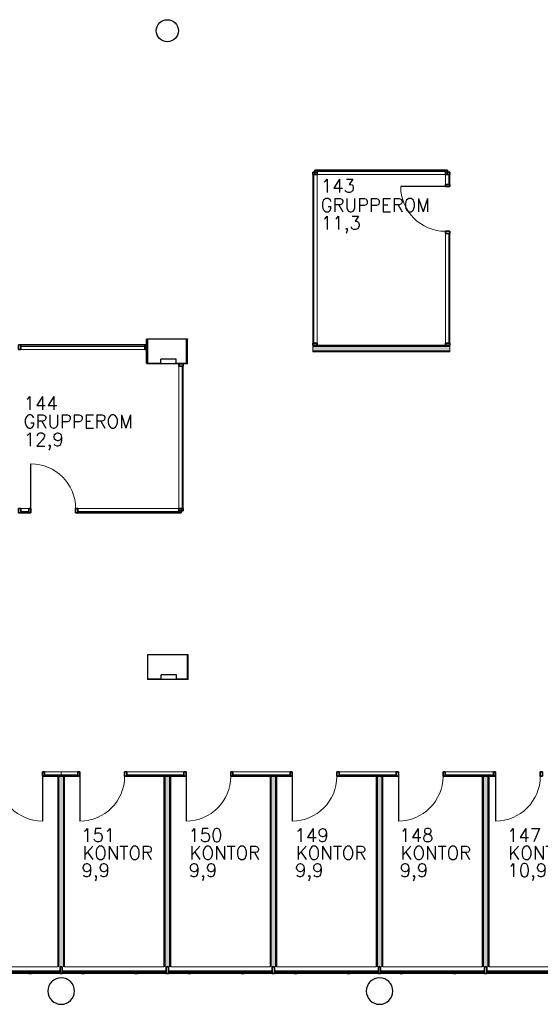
# Model space of a CAD drawing. Header units: millimetres. Extents: x 0 to 84060, y 0 to 52805.
# Tile 4 of 60: x 18594 to 30367, y 6134 to 28404. Entities that reach past the tile are written whole.
import ezdxf

# ---------------------------------------------------------------- set-up
doc = ezdxf.new("R2010")
doc.units = ezdxf.units.MM
doc.header["$LTSCALE"] = 50
doc.header["$MEASUREMENT"] = 0
doc.linetypes.add('CENTRUMLINJE', pattern=[27, 20, -3, 1, -3])
doc.layers.get('0').update_dxf_attribs({"linetype": 'CONTINUOUS'})
for name, color, linetype in [('20601A200D001$0$832-Romtekst', 7, 'CONTINUOUS'), ('20601A200D001$0$A12-HEL4', 251, 'CONTINUOUS'), ('20601A200D001$0$A12-SKR1', 251, 'CONTINUOUS'), ('20601A200D001$0$NYE SNITT', 251, 'CONTINUOUS'), ('xref', 7, 'CENTRUMLINJE')]:
    doc.layers.add(name, color=color, linetype=linetype)
for name, color, linetype, lineweight in [('20601A200D001$0$A2-DOR', 251, 'CONTINUOUS', 18), ('20601A200D001$0$A2-VEGG', 251, 'CONTINUOUS', 18), ('20601A200D001$0$A2-VEGG-fill', 253, 'CONTINUOUS', 18), ('20601A200D001$0$A2312', 7, 'CONTINUOUS', 18), ('20601A200D001$0$A24', 251, 'CONTINUOUS', 18)]:
    doc.layers.add(name, color=color, linetype=linetype, lineweight=lineweight)
doc.styles.add('20601A200D001$0$STANDARD', font='ROMANS.SHX')

# ---------------------------------------------------------------- blocks, each defined once
blk = doc.blocks.new('*X152')
at = {"color": 0}
for p, q in [((31550, 29610), (31550, 29610)), ((31683, 29488), (31683, 29488)), ((31400, 29318), (31400, 29318)), ((31465, 29246), (31465, 29246))]:
    blk.add_line(p, q, dxfattribs=at)
blk = doc.blocks.new('20601A200D001$0$System Panel - Glazed-714731-1_ etasje')
at = {"layer": '20601A200D001$0$A2312', "lineweight": 25}
for p, q in [((1450, 49.5), (-1450, 49.5)), ((-1450, 49.5), (-1450, 24.5)), ((-1450, 24.5), (1450, 24.5)), ((1450, 24.5), (1450, 49.5))]:
    blk.add_line(p, q, dxfattribs=at)
blk = doc.blocks.new('20601A200D001$0$Rectangular Mullion - 50 x 100mm-714729-1_ etasje')
at = {"layer": '20601A200D001$0$A2312'}
for p, q in [((-8776, 6182), (-11676, 6182)), ((-8776, 6082), (-11676, 6082))]:
    blk.add_line(p, q, dxfattribs=at)
blk = doc.blocks.new('20601A200D001$0$Rectangular Mullion - 50 x 100mm-606964-1_ etasje')
at = {"layer": '20601A200D001$0$A2312', "lineweight": 35}
for p, q in [((-50, 50), (0, 50)), ((-50, -50), (-50, 50)), ((0, 50), (0, -50)), ((0, -50), (-50, -50))]:
    blk.add_line(p, q, dxfattribs=at)
blk = doc.blocks.new('20601A200D001$0$Rectangular Mullion - 50 x 100mm-606876-1_ etasje')
at = {"layer": '20601A200D001$0$A2312', "lineweight": 35}
for p, q in [((0, 50), (-50, 50)), ((-50, 50), (-50, -50)), ((0, -50), (0, 50)), ((-50, -50), (0, -50))]:
    blk.add_line(p, q, dxfattribs=at)
blk = doc.blocks.new('20601A200D001$0$System Panel - Glazed-1211282-1_ etasje')
at = {"layer": '20601A200D001$0$A2312', "lineweight": 25}
for p, q in [((1907, -24.5), (-1907, -24.5)), ((-1907, -24.5), (-1907, -49.5)), ((-1907, -49.5), (1907, -49.5)), ((1907, -49.5), (1907, -24.5))]:
    blk.add_line(p, q, dxfattribs=at)
blk = doc.blocks.new('20601A200D001$0$System Panel - Glazed-1211297-1_ etasje')
at = {"layer": '20601A200D001$0$A2312', "lineweight": 25}
for p, q in [((1240, -24), (-1240, -24)), ((-1240, -24), (-1240, -49)), ((-1240, -49), (1240, -49)), ((1240, -49), (1240, -24))]:
    blk.add_line(p, q, dxfattribs=at)
blk = doc.blocks.new('20601A200D001$0$Rectangular Mullion - 50 x 100mm-1211280-1_ etasje')
at = {"layer": '20601A200D001$0$A2312'}
for p, q in [((-6442, -6536), (-6442, -2722)), ((-6342, -6536), (-6342, -2722))]:
    blk.add_line(p, q, dxfattribs=at)
blk = doc.blocks.new('20601A200D001$0$Rectangular Mullion - 50 x 100mm-997172-1_ etasje')
at = {"layer": '20601A200D001$0$A2312', "lineweight": 35}
for p, q in [((-50, 50), (0, 50)), ((-50, -50), (-50, 50)), ((0, 50), (0, -50)), ((0, -50), (-50, -50))]:
    blk.add_line(p, q, dxfattribs=at)
blk = doc.blocks.new('20601A200D001$0$Rectangular Mullion - 50 x 100mm-1038323-1_ etasje')
at = {"layer": '20601A200D001$0$A2312', "lineweight": 35}
for p, q in [((0, 50), (-50, 50)), ((-50, 50), (-50, -50)), ((0, -50), (0, 50)), ((-50, -50), (0, -50))]:
    blk.add_line(p, q, dxfattribs=at)
blk = doc.blocks.new('20601A200D001$0$Rectangular Mullion - 50 x 100mm-1211294-1_ etasje')
at = {"layer": '20601A200D001$0$A2312'}
for p, q in [((-3442, -4057), (-3442, -6536)), ((-3342, -4057), (-3342, -6536))]:
    blk.add_line(p, q, dxfattribs=at)
blk = doc.blocks.new('20601A200D001$0$System Panel - Glazed-1041776-1_ etasje')
at = {"layer": '20601A200D001$0$A2312', "lineweight": 25}
for p, q in [((112, -24), (-112, -24)), ((-112, -24), (-112, -49)), ((-112, -49), (112, -49)), ((112, -49), (112, -24))]:
    blk.add_line(p, q, dxfattribs=at)
blk = doc.blocks.new('20601A200D001$0$Rectangular Mullion - 50 x 100mm-1041771-1_ etasje')
at = {"layer": '20601A200D001$0$A2312'}
for p, q in [((-3442, -2722), (-3442, -2947)), ((-3342, -2722), (-3342, -2947))]:
    blk.add_line(p, q, dxfattribs=at)
blk = doc.blocks.new('20601A200D001$0$Rectangular Mullion - 50 x 100mm-1038316-1_ etasje')
at = {"layer": '20601A200D001$0$A2312', "lineweight": 35}
for p, q in [((-25, 50), (25, 50)), ((-25, -50), (-25, 50)), ((25, 50), (25, -50)), ((25, -50), (-25, -50))]:
    blk.add_line(p, q, dxfattribs=at)
blk = doc.blocks.new('20601A200D001$0$M_Curtain Wall Sgl Glass - D12_M_Curtain Wall Sgl Glass-1009079-1_ etasje')
at = {"layer": '20601A200D001$0$A2-DOR', "lineweight": 25}
blk.add_line((505, 51), (505, 1061), dxfattribs=at)
at = {"layer": '20601A200D001$0$A2-DOR'}
blk.add_arc((505, 51), 1010, 90, 180, dxfattribs=at)
blk = doc.blocks.new('20601A200D001$0$System Panel - Glazed-824813-1_ etasje')
at = {"layer": '20601A200D001$0$A2312', "lineweight": 25}
for p, q in [((1611, 49), (-1611, 49)), ((-1611, 49), (-1611, 24)), ((-1611, 24), (1611, 24)), ((1611, 24), (1611, 49))]:
    blk.add_line(p, q, dxfattribs=at)
blk = doc.blocks.new('20601A200D001$0$System Panel - Glazed-824817-1_ etasje')
at = {"layer": '20601A200D001$0$A2312', "lineweight": 25}
for p, q in [((1402, 49), (-1402, 49)), ((-1402, 49), (-1402, 24)), ((-1402, 24), (1402, 24)), ((1402, 24), (1402, 49))]:
    blk.add_line(p, q, dxfattribs=at)
blk = doc.blocks.new('20601A200D001$0$System Panel - Glazed-795589-1_ etasje')
at = {"layer": '20601A200D001$0$A2312', "lineweight": 25}
for p, q in [((1142, 49.5), (-1142, 49.5)), ((-1142, 49.5), (-1142, 24.5)), ((-1142, 24.5), (1142, 24.5)), ((1142, 24.5), (1142, 49.5))]:
    blk.add_line(p, q, dxfattribs=at)
blk = doc.blocks.new('20601A200D001$0$Rectangular Mullion - 50 x 100mm-824811-1_ etasje')
at = {"layer": '20601A200D001$0$A2312'}
for p, q in [((-9472, -10278), (-9472, -7057)), ((-9372, -10278), (-9372, -7057))]:
    blk.add_line(p, q, dxfattribs=at)
blk = doc.blocks.new('20601A200D001$0$Rectangular Mullion - 50 x 100mm-824815-1_ etasje')
at = {"layer": '20601A200D001$0$A2312'}
for p, q in [((-10242, -6578), (-13046, -6578)), ((-10242, -6678), (-13046, -6678))]:
    blk.add_line(p, q, dxfattribs=at)
blk = doc.blocks.new('20601A200D001$0$Rectangular Mullion - 50 x 100mm-795586-1_ etasje')
at = {"layer": '20601A200D001$0$A2312'}
for p, q in [((-11756, -10278), (-9472, -10278)), ((-11756, -10378), (-9472, -10378))]:
    blk.add_line(p, q, dxfattribs=at)
blk = doc.blocks.new('20601A200D001$0$System Panel - Glazed-790734-1_ etasje')
at = {"layer": '20601A200D001$0$A2312', "lineweight": 25}
for p, q in [((90, 49.5), (-90, 49.5)), ((-90, 49.5), (-90, 24.5)), ((-90, 24.5), (90, 24.5)), ((90, 24.5), (90, 49.5))]:
    blk.add_line(p, q, dxfattribs=at)
blk = doc.blocks.new('20601A200D001$0$Rectangular Mullion - 50 x 100mm-790731-1_ etasje')
at = {"layer": '20601A200D001$0$A2312'}
for p, q in [((-13046, -10278), (-12866, -10278)), ((-13046, -10378), (-12866, -10378))]:
    blk.add_line(p, q, dxfattribs=at)
blk = doc.blocks.new('20601A200D001$0$Rectangular Mullion - 50 x 100mm-607128-1_ etasje')
at = {"layer": '20601A200D001$0$A2312', "lineweight": 35}
for p, q in [((-25, 50), (25, 50)), ((-25, -50), (-25, 50)), ((25, 50), (25, -50)), ((25, -50), (-25, -50))]:
    blk.add_line(p, q, dxfattribs=at)
blk = doc.blocks.new('20601A200D001$0$M_Curtain Wall Sgl Glass - D12_M_Curtain Wall Sgl Glass-604818-1_ etasje')
at = {"layer": '20601A200D001$0$A2-DOR', "lineweight": 25}
blk.add_line((505, -51), (505, -1061), dxfattribs=at)
at = {"layer": '20601A200D001$0$A2-DOR'}
blk.add_arc((505, -51), 1010, 180, 270, dxfattribs=at)
blk = doc.blocks.new('20601A200D001$0$System Panel - Glazed-1208204-1_ etasje')
at = {"layer": '20601A200D001$0$A2312', "lineweight": 25}
for p, q in [((1175, -24.5), (-1175, -24.5)), ((-1175, -24.5), (-1175, -49.5)), ((-1175, -49.5), (1175, -49.5)), ((1175, -49.5), (1175, -24.5))]:
    blk.add_line(p, q, dxfattribs=at)
blk = doc.blocks.new('20601A200D001$0$System Panel - Glazed-1208205-1_ etasje')
at = {"layer": '20601A200D001$0$A2312', "lineweight": 25}
for p, q in [((1312.5, -24.5), (-1312.5, -24.5)), ((-1312.5, -24.5), (-1312.5, -49.5)), ((-1312.5, -49.5), (1312.5, -49.5)), ((1312.5, -49.5), (1312.5, -24.5))]:
    blk.add_line(p, q, dxfattribs=at)
blk = doc.blocks.new('20601A200D001$0$Rectangular Mullion - 50 x 150mm-1208195-1_ etasje')
at = {"layer": '20601A200D001$0$A2312', "lineweight": 35}
for p, q in [((-25, 75), (25, 75)), ((-25, -75), (-25, 75)), ((25, 75), (25, -75)), ((25, -75), (-25, -75))]:
    blk.add_line(p, q, dxfattribs=at)
blk = doc.blocks.new('20601A200D001$0$Rectangular Mullion - 50 x 150mm-1208197-1_ etasje')
at = {"layer": '20601A200D001$0$A2312'}
for p, q in [((-2456, -20642), (54, -20642)), ((64, -20642), (118, -20642)), ((118, -20792), (-2507, -20792))]:
    blk.add_line(p, q, dxfattribs=at)
blk = doc.blocks.new('20601A200D001$0$Rectangular Mullion - 50 x 150mm-1208198-1_ etasje')
at = {"layer": '20601A200D001$0$A2312'}
for p, q in [((-4856, -20642), (-2608, -20642)), ((-2557, -20792), (-4907, -20792))]:
    blk.add_line(p, q, dxfattribs=at)
blk = doc.blocks.new('20601A200D001$0$Rectangular Mullion - 50 x 150mm-V92-1_ etasje')
at = {"layer": '20601A200D001$0$A2312'}
for p, q in [((-14507, -20642), (-12208, -20642)), ((-12157, -20792), (-14507, -20792))]:
    blk.add_line(p, q, dxfattribs=at)
blk = doc.blocks.new('20601A200D001$0$Rectangular Mullion - 50 x 100mm-456234-1_ etasje')
at = {"layer": '20601A200D001$0$A2312', "lineweight": 35}
for p, q in [((-25, 50), (25, 50)), ((-25, -50), (-25, 50)), ((25, 50), (25, -50)), ((25, -50), (-25, -50))]:
    blk.add_line(p, q, dxfattribs=at)
blk = doc.blocks.new('20601A200D001$0$System Panel - Glazed-762798-1_ etasje')
at = {"layer": '20601A200D001$0$A2312', "lineweight": 25}
for p, q in [((545, -24.5), (-545, -24.5)), ((-545, -24.5), (-545, -49.5)), ((-545, -49.5), (545, -49.5)), ((545, -49.5), (545, -24.5))]:
    blk.add_line(p, q, dxfattribs=at)
blk = doc.blocks.new('20601A200D001$0$Rectangular Mullion - 50 x 100mm-762794-1_ etasje')
at = {"layer": '20601A200D001$0$A2312'}
for p, q in [((-2357, -16235), (-3447, -16235)), ((-2608, -16335), (-3447, -16335)), ((-2357, -16335), (-2456, -16335))]:
    blk.add_line(p, q, dxfattribs=at)
blk = doc.blocks.new('20601A200D001$0$System Panel - Glazed-583330-1_ etasje')
at = {"layer": '20601A200D001$0$A2312', "lineweight": 25}
for p, q in [((645, -25), (-645, -25)), ((-645, -25), (-645, -49)), ((-645, -49), (645, -49)), ((645, -49), (645, -25))]:
    blk.add_line(p, q, dxfattribs=at)
blk = doc.blocks.new('20601A200D001$0$Rectangular Mullion - 50 x 100mm-543636-1_ etasje')
at = {"layer": '20601A200D001$0$A2312'}
for p, q in [((-4557, -16235), (-5847, -16235)), ((-5008, -16335), (-5847, -16335)), ((-4557, -16335), (-4856, -16335))]:
    blk.add_line(p, q, dxfattribs=at)
blk = doc.blocks.new('20601A200D001$0$System Panel - Glazed-543642-1_ etasje')
at = {"layer": '20601A200D001$0$A2312', "lineweight": 25}
for p, q in [((645, -24.5), (-645, -24.5)), ((-645, -24.5), (-645, -49.5)), ((-645, -49.5), (645, -49.5)), ((645, -49.5), (645, -24.5))]:
    blk.add_line(p, q, dxfattribs=at)
blk = doc.blocks.new('20601A200D001$0$Rectangular Mullion - 50 x 100mm-V1-1_ etasje')
at = {"layer": '20601A200D001$0$A2312'}
for p, q in [((-6957, -16235), (-8247, -16235)), ((-7408, -16335), (-8247, -16335)), ((-6957, -16335), (-7256, -16335))]:
    blk.add_line(p, q, dxfattribs=at)
blk = doc.blocks.new('20601A200D001$0$System Panel - Glazed-1105764-1_ etasje')
at = {"layer": '20601A200D001$0$A2312', "lineweight": 25}
for p, q in [((187.5, -24.5), (-187.5, -24.5)), ((-187.5, -24.5), (-187.5, -49.5)), ((-187.5, -49.5), (187.5, -49.5)), ((187.5, -49.5), (187.5, -24.5))]:
    blk.add_line(p, q, dxfattribs=at)
blk = doc.blocks.new('20601A200D001$0$M_Curtain Wall Sgl Glass - D12_M_Curtain Wall Sgl Glass-1060004-1_ etasje')
at = {"layer": '20601A200D001$0$A2-DOR', "lineweight": 25}
blk.add_line((505, -51), (505, -1061), dxfattribs=at)
at = {"layer": '20601A200D001$0$A2-DOR'}
blk.add_arc((505, -51), 1010, 180, 270, dxfattribs=at)
blk = doc.blocks.new('20601A200D001$0$Rectangular Mullion - 50 x 100mm-1105791-1_ etasje')
at = {"layer": '20601A200D001$0$A2312'}
for p, q in [((-12132, -16235), (-12507, -16235)), ((-12132, -16235), (-12132, -16309)), ((-12208, -16335), (-12507, -16335))]:
    blk.add_line(p, q, dxfattribs=at)
blk = doc.blocks.new('20601A200D001$0$Rectangular Mullion - 50 x 100mm-1105763-1_ etasje')
at = {"layer": '20601A200D001$0$A2312'}
for p, q in [((-12132, -16309), (-12132, -16235)), ((-11757, -16235), (-12132, -16235)), ((-11757, -16335), (-12056, -16335))]:
    blk.add_line(p, q, dxfattribs=at)
blk = doc.blocks.new('20601A200D001')
at = {"layer": '20601A200D001$0$A2-VEGG-fill'}
for points in [[(120183.45001, 21178.57715), (120373.14844, 21178.57715), (120373.14844, 21188.57715), (119463.14844, 21188.57715), (119463.14844, 21178.57715), (119909.34489, 21178.57715)], [(119463.14844, 20618.57715), (119473.14844, 20618.57715), (119473.14844, 21178.57715), (119463.14844, 21178.57715), (119463.14844, 20628.57715)], [(120373.14844, 20628.57715), (120383.14844, 20628.57715), (120383.14844, 21188.57715), (120373.14844, 21188.57715), (120373.14844, 20887.57867)], [(125999.11091, 20913.5789), (126312.65156, 20913.5789), (126312.65156, 21013.5789), (123213.15156, 21013.5789), (123213.15156, 20913.5789), (124984.15043, 20913.5789)], [(120257.95001, 20618.57715), (120383.14844, 20618.57715), (120383.14844, 20628.57715), (119473.14844, 20628.57715), (119473.14844, 20618.57715), (120183.45001, 20618.57715)], [(119483.15156, 14038.57851), (120383.15156, 14038.57851), (120383.15156, 14048.57851), (119473.15156, 14048.57851), (119473.15156, 14038.57851)], [(119473.15156, 13478.57851), (119483.15156, 13478.57851), (119483.15156, 14038.57851), (119473.15156, 14038.57851), (119473.15156, 13488.57851)], [(120383.15156, 13488.57851), (120393.15156, 13488.68962), (120393.15156, 14048.57851), (120383.15156, 14048.57851), (120383.15156, 14038.57851)], [(119483.15156, 13478.57851), (120393.15156, 13478.57851), (120393.15156, 13488.57851), (119483.15156, 13488.57851)], [(117573.14838, 6983.57715), (117573.14838, 11290.91465), (117473.14838, 11290.91465), (117473.14838, 6983.57715)], [(119973.14838, 6983.57715), (119973.14838, 11290.91465), (119873.14838, 11290.91465), (119873.14838, 6983.57715), (119909.34489, 6983.57715)], [(122275.14838, 6983.57715), (122373.14838, 6983.57715), (122373.14838, 11290.91465), (122273.14838, 11290.91465), (122273.14838, 6983.57715)], [(124673.14838, 6983.57715), (124773.14838, 6983.57715), (124773.14838, 11290.91465), (124673.14838, 11290.91465), (124673.14838, 6984.00043)], [(127075.14838, 6983.57715), (127173.14838, 6983.57715), (127173.14838, 11290.91465), (127073.14838, 11290.91465), (127073.14838, 6983.57715)]]:
    blk.add_hatch(color=256, dxfattribs=at).paths.add_polyline_path(points, flags=0)
at = {"layer": '20601A200D001$0$A12-HEL4'}
for p, q in [((120354.41165, 21178.78439), (119454.41165, 21178.78439)), ((119454.41165, 20628.78439), (119454.41165, 21178.78439)), ((120354.41165, 20628.78439), (120354.41165, 21178.78439)), ((119773.15156, 20628.57851), (119773.15156, 20728.57851)), ((120123.15156, 20728.57851), (119773.15156, 20728.57851)), ((120123.15156, 20628.57851), (120123.15156, 20728.57851)), ((119773.15156, 20628.57851), (119473.15156, 20628.57851)), ((120354.41165, 20628.78439), (120104.41165, 20628.78439)), ((120383.15156, 14038.57851), (119483.15156, 14038.57851)), ((119483.15156, 13488.57851), (119483.15156, 14038.57851)), ((120383.15156, 14038.57851), (119483.15156, 14038.57851)), ((120383.15156, 13488.57851), (120383.15156, 14038.57851)), ((120383.15156, 13488.57851), (120383.15156, 14038.57851)), ((120133.15156, 13588.57851), (119783.15156, 13588.57851)), ((119783.15156, 13488.57851), (119783.15156, 13588.57851)), ((120133.15156, 13588.57851), (119783.15156, 13588.57851)), ((119783.15156, 13488.57851), (119783.15156, 13588.57851)), ((120133.15156, 13488.57851), (120133.15156, 13588.57851)), ((120133.15156, 13488.57851), (120133.15156, 13588.57851)), ((119783.15156, 13488.57851), (119483.15156, 13488.57851)), ((119783.15156, 13488.57851), (119483.15156, 13488.57851)), ((120383.15156, 13488.57851), (120133.15156, 13488.57851)), ((120383.15156, 13488.57851), (120133.15156, 13488.57851)), ((120383.15156, 13488.57851), (120133.15156, 13488.57851)), ((120383.15156, 13488.57851), (120133.15156, 13488.57851))]:
    blk.add_line(p, q, dxfattribs=at)
blk.add_lwpolyline([(119473.15156, 20628.57851), (120373.15156, 20628.57851), (120373.15156, 21178.57851), (119473.15156, 21178.57851)], close=True, dxfattribs=at)
for points in [[(117223.15156, 6433.57851, 1), (117823.15156, 6433.57851, 1)], [(124423.15156, 6433.57851, 1), (125023.15156, 6433.57851, 1)]]:
    blk.add_lwpolyline(points, format="xyb", close=True, dxfattribs=at)
blk.add_circle((119923.15156, 28153.57851), 250, dxfattribs=at)
at = {"layer": '20601A200D001$0$A2-VEGG'}
for p, q in [((126312.65156, 21026.5789), (123213.15156, 21026.5789)), ((126312.65156, 21013.5789), (123213.15156, 21013.5789)), ((126312.65156, 20913.5789), (123213.15156, 20913.5789)), ((126312.65156, 20900.5789), (123213.15156, 20900.5789)), ((117460.14838, 6983.57715), (117460.14838, 11290.91465)), ((117473.14838, 6983.57715), (117473.14838, 11290.91465)), ((117573.14838, 6983.57715), (117573.14838, 11290.91465)), ((117586.14838, 6983.57715), (117586.14838, 11290.91465)), ((119860.14838, 11290.91465), (119860.14838, 6983.57715)), ((119873.14838, 11290.91465), (119873.14838, 6983.57715)), ((119973.14838, 11290.91465), (119973.14838, 6983.57715)), ((119986.14838, 11290.91465), (119986.14838, 6983.57715)), ((122260.14838, 11290.91465), (122260.14838, 6983.57715)), ((122273.14838, 11290.91465), (122273.14838, 6983.57715)), ((122373.14838, 11290.91465), (122373.14838, 6983.57715)), ((122386.14838, 11290.91465), (122386.14838, 6983.57715)), ((124660.14838, 11290.91465), (124660.14838, 6983.57715)), ((124673.14838, 11290.91465), (124673.14838, 6983.57715)), ((124773.14838, 11290.91465), (124773.14838, 6983.57715)), ((124786.14838, 11290.91465), (124786.14838, 6983.57715)), ((127060.14838, 11290.91465), (127060.14838, 6983.57715)), ((127073.14838, 11290.91465), (127073.14838, 6983.57715)), ((127173.14838, 11290.91465), (127173.14838, 6983.57715)), ((127186.14838, 11290.91465), (127186.14838, 6983.57715))]:
    blk.add_line(p, q, dxfattribs=at)
at = {"layer": '20601A200D001$0$A24'}
for p, q in [((120383.14844, 21188.57715), (119463.14844, 21188.57715)), ((119463.14844, 21188.57715), (119463.14844, 20618.57715)), ((119473.14844, 20628.57715), (119473.14844, 21178.57715)), ((119491.88835, 21178.37127), (120391.88835, 21178.37127)), ((120373.14844, 21178.57715), (120373.14844, 20628.57715)), ((120383.14844, 20618.57715), (120383.14844, 21188.57715)), ((126312.65156, 21039.5789), (123213.15156, 21039.5789)), ((123213.15156, 21039.5789), (123213.15156, 20887.5789)), ((126312.65156, 20887.5789), (126312.65156, 21039.5789)), ((123213.15156, 20887.5789), (126312.65156, 20887.5789)), ((119463.14844, 20618.57715), (120383.14844, 20618.57715)), ((120373.14844, 20628.57715), (119473.14844, 20628.57715)), ((120393.15156, 14048.57851), (119473.15156, 14048.57851)), ((119473.15156, 14048.57851), (119473.15156, 13478.57851)), ((119483.15156, 14038.57851), (120383.15156, 14038.57851)), ((119483.15156, 13488.57851), (119483.15156, 14038.57851)), ((120383.15156, 14038.57851), (120383.15156, 13488.57851)), ((120393.15156, 13478.57851), (120393.15156, 14048.57851)), ((119473.15156, 13478.57851), (120393.15156, 13478.57851)), ((120383.15156, 13488.57851), (119483.15156, 13488.57851)), ((117447.14838, 11290.91465), (117447.14838, 6983.57715)), ((117599.14838, 11290.91465), (117447.14838, 11290.91465)), ((117599.14838, 6983.57715), (117599.14838, 11290.91465)), ((119999.14838, 11290.91465), (119847.14838, 11290.91465)), ((119847.14838, 11290.91465), (119847.14838, 6983.57715)), ((119999.14838, 6983.57715), (119999.14838, 11290.91465)), ((122399.14838, 11290.91465), (122247.14838, 11290.91465)), ((122247.14838, 11290.91465), (122247.14838, 6983.57715)), ((122399.14838, 6983.57715), (122399.14838, 11290.91465)), ((124799.14838, 11290.91465), (124647.14838, 11290.91465)), ((124647.14838, 11290.91465), (124647.14838, 6983.57715)), ((124799.14838, 6983.57715), (124799.14838, 11290.91465)), ((127199.14838, 11290.91465), (127047.14838, 11290.91465)), ((127047.14838, 11290.91465), (127047.14838, 6983.57715)), ((127199.14838, 6983.57715), (127199.14838, 11290.91465))]:
    blk.add_line(p, q, dxfattribs=at)
at = {"layer": '20601A200D001$0$NYE SNITT'}
for p, q in [((116792.15126, 6823.57851), (116792.15126, 6833.57715)), ((116849.98437, 6823.57851), (116792.15126, 6823.57851)), ((116797.15126, 6828.57851), (116797.15126, 6833.57715)), ((116844.98437, 6828.57851), (116797.15126, 6828.57851)), ((116844.98437, 6833.57715), (116844.98437, 6828.57851)), ((116849.98437, 6833.57715), (116849.98437, 6823.57851)), ((117992.15126, 6823.57851), (117992.15126, 6833.57715)), ((118049.98437, 6823.57851), (117992.15126, 6823.57851)), ((117997.15126, 6828.57851), (117997.15126, 6833.57715)), ((118044.98437, 6828.57851), (117997.15126, 6828.57851)), ((118044.98437, 6833.57715), (118044.98437, 6828.57851)), ((118049.98437, 6833.57715), (118049.98437, 6823.57851)), ((119192.15126, 6823.57851), (119192.15126, 6833.57715)), ((119249.98437, 6823.57851), (119192.15126, 6823.57851)), ((119197.15126, 6828.57851), (119197.15126, 6833.57715)), ((119244.98437, 6828.57851), (119197.15126, 6828.57851)), ((119244.98437, 6833.57715), (119244.98437, 6828.57851)), ((119249.98437, 6833.57715), (119249.98437, 6823.57851)), ((120392.15126, 6823.57851), (120392.15126, 6833.57715)), ((120449.98437, 6823.57851), (120392.15126, 6823.57851)), ((120397.15126, 6828.57851), (120397.15126, 6833.57715)), ((120444.98437, 6828.57851), (120397.15126, 6828.57851)), ((120444.98437, 6833.57715), (120444.98437, 6828.57851)), ((120449.98437, 6833.57715), (120449.98437, 6823.57851)), ((121592.15126, 6823.57851), (121592.15126, 6833.57715)), ((121649.98437, 6823.57851), (121592.15126, 6823.57851)), ((121597.15126, 6828.57851), (121597.15126, 6833.57715)), ((121644.98437, 6828.57851), (121597.15126, 6828.57851)), ((121644.98437, 6833.57715), (121644.98437, 6828.57851)), ((121649.98437, 6833.57715), (121649.98437, 6823.57851)), ((122792.15126, 6823.57851), (122792.15126, 6833.57715)), ((122849.98437, 6823.57851), (122792.15126, 6823.57851)), ((122797.15126, 6828.57851), (122797.15126, 6833.57715)), ((122844.98437, 6828.57851), (122797.15126, 6828.57851)), ((122844.98437, 6833.57715), (122844.98437, 6828.57851)), ((122849.98437, 6833.57715), (122849.98437, 6823.57851)), ((123992.15126, 6823.57851), (123992.15126, 6833.57715)), ((124049.98437, 6823.57851), (123992.15126, 6823.57851)), ((123997.15126, 6828.57851), (123997.15126, 6833.57715)), ((124044.98437, 6828.57851), (123997.15126, 6828.57851)), ((124044.98437, 6833.57715), (124044.98437, 6828.57851)), ((124049.98437, 6833.57715), (124049.98437, 6823.57851)), ((125192.15126, 6823.57851), (125192.15126, 6833.57715)), ((125249.98437, 6823.57851), (125192.15126, 6823.57851)), ((125197.15126, 6828.57851), (125197.15126, 6833.57715)), ((125244.98437, 6828.57851), (125197.15126, 6828.57851)), ((125244.98437, 6833.57715), (125244.98437, 6828.57851)), ((125249.98437, 6833.57715), (125249.98437, 6823.57851)), ((126392.15126, 6823.57851), (126392.15126, 6833.57715)), ((126449.98437, 6823.57851), (126392.15126, 6823.57851)), ((126397.15126, 6828.57851), (126397.15126, 6833.57715)), ((126444.98437, 6828.57851), (126397.15126, 6828.57851)), ((126444.98437, 6833.57715), (126444.98437, 6828.57851)), ((126449.98437, 6833.57715), (126449.98437, 6823.57851))]:
    blk.add_line(p, q, dxfattribs=at)
at = {"layer": '20601A200D001$0$A12-SKR1'}
blk.add_blockref('*X152', (88418.15156, -1257.00236), dxfattribs=at)
at = {"layer": '20601A200D001$0$A2-DOR'}
for name, p, rotation in [('20601A200D001$0$M_Curtain Wall Sgl Glass - D12_M_Curtain Wall Sgl Glass-1009079-1_ etasje', (126263.15156, 24123.6122), 89.99999999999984), ('20601A200D001$0$M_Curtain Wall Sgl Glass - D12_M_Curtain Wall Sgl Glass-604818-1_ etasje', (117344.45001, 17296.93052), 180), ('20601A200D001$0$M_Curtain Wall Sgl Glass - D12_M_Curtain Wall Sgl Glass-1009079-1_ etasje', (118453.14838, 11340.41465), 180), ('20601A200D001$0$M_Curtain Wall Sgl Glass - D12_M_Curtain Wall Sgl Glass-1009079-1_ etasje', (120853.14838, 11340.41465), 180), ('20601A200D001$0$M_Curtain Wall Sgl Glass - D12_M_Curtain Wall Sgl Glass-1009079-1_ etasje', (123253.14838, 11340.41465), 180), ('20601A200D001$0$M_Curtain Wall Sgl Glass - D12_M_Curtain Wall Sgl Glass-1009079-1_ etasje', (125653.14262, 11340.41465), 180), ('20601A200D001$0$M_Curtain Wall Sgl Glass - D12_M_Curtain Wall Sgl Glass-1009079-1_ etasje', (127853.14262, 11340.41465), 180)]:
    blk.add_blockref(name, p, dxfattribs=dict(at, rotation=rotation))
blk.add_blockref('20601A200D001$0$M_Curtain Wall Sgl Glass - D12_M_Curtain Wall Sgl Glass-1060004-1_ etasje', (116593.14838, 11340.41465), dxfattribs=at)
at = {"layer": '20601A200D001$0$A2312'}
for name, p, rotation in [('20601A200D001$0$Rectangular Mullion - 50 x 100mm-1038323-1_ etasje', (123263.15156, 24953.5789), 89.99999999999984), ('20601A200D001$0$Rectangular Mullion - 50 x 100mm-606876-1_ etasje', (123263.15156, 24953.5789), 180), ('20601A200D001$0$System Panel - Glazed-1211282-1_ etasje', (123263.15156, 22996.5789), 269.9999999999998), ('20601A200D001$0$System Panel - Glazed-1041776-1_ etasje', (126263.15156, 24791.09555), 89.99999999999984), ('20601A200D001$0$System Panel - Glazed-1211297-1_ etasje', (126263.15156, 22329.09555), 89.99999999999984), ('20601A200D001$0$Rectangular Mullion - 50 x 100mm-606876-1_ etasje', (116559.45001, 20996.93052), 180), ('20601A200D001$0$Rectangular Mullion - 50 x 100mm-1038323-1_ etasje', (126263.15156, 21039.5789), 269.9999999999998), ('20601A200D001$0$Rectangular Mullion - 50 x 100mm-606876-1_ etasje', (120233.45001, 20618.57715), 90.00000000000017), ('20601A200D001$0$System Panel - Glazed-824813-1_ etasje', (120233.45001, 18957.75383), 270.0000000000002), ('20601A200D001$0$System Panel - Glazed-790734-1_ etasje', (116699.45001, 17296.93052), 180), ('20601A200D001$0$System Panel - Glazed-795589-1_ etasje', (119041.45001, 17296.93052), 180)]:
    blk.add_blockref(name, p, dxfattribs=dict(at, rotation=rotation))
for name, p in [('20601A200D001$0$Rectangular Mullion - 50 x 100mm-714729-1_ etasje', (134989.13887, 18821.85466)), ('20601A200D001$0$System Panel - Glazed-714731-1_ etasje', (124763.15156, 24953.5789)), ('20601A200D001$0$Rectangular Mullion - 50 x 100mm-1211280-1_ etasje', (129655.13887, 27625.20651)), ('20601A200D001$0$Rectangular Mullion - 50 x 100mm-1041771-1_ etasje', (129655.13887, 27625.20651)), ('20601A200D001$0$Rectangular Mullion - 50 x 100mm-1211294-1_ etasje', (129655.13887, 27625.20651)), ('20601A200D001$0$Rectangular Mullion - 50 x 100mm-824815-1_ etasje', (129655.13575, 27625.20629)), ('20601A200D001$0$System Panel - Glazed-824817-1_ etasje', (118011.29922, 20996.93052)), ('20601A200D001$0$Rectangular Mullion - 50 x 100mm-824811-1_ etasje', (129655.13575, 27625.20629)), ('20601A200D001$0$Rectangular Mullion - 50 x 100mm-790731-1_ etasje', (129655.13575, 27625.20629)), ('20601A200D001$0$Rectangular Mullion - 50 x 100mm-795586-1_ etasje', (129655.13575, 27625.20629)), ('20601A200D001$0$Rectangular Mullion - 50 x 100mm-606876-1_ etasje', (120233.45001, 17296.93052)), ('20601A200D001$0$Rectangular Mullion - 50 x 100mm-1105791-1_ etasje', (129655.13575, 27625.20629)), ('20601A200D001$0$Rectangular Mullion - 50 x 100mm-1105763-1_ etasje', (129655.13575, 27625.20629)), ('20601A200D001$0$Rectangular Mullion - 50 x 100mm-V1-1_ etasje', (127255.13575, 27625.20629)), ('20601A200D001$0$Rectangular Mullion - 50 x 100mm-V1-1_ etasje', (129655.13575, 27625.20629)), ('20601A200D001$0$Rectangular Mullion - 50 x 100mm-543636-1_ etasje', (129655.13575, 27625.20629)), ('20601A200D001$0$Rectangular Mullion - 50 x 100mm-762794-1_ etasje', (129655.13575, 27625.20629)), ('20601A200D001$0$System Panel - Glazed-1105764-1_ etasje', (117335.64838, 11340.41465)), ('20601A200D001$0$System Panel - Glazed-1105764-1_ etasje', (117710.64838, 11340.41465)), ('20601A200D001$0$System Panel - Glazed-543642-1_ etasje', (119653.14838, 11340.41465)), ('20601A200D001$0$System Panel - Glazed-543642-1_ etasje', (122053.14838, 11340.41465)), ('20601A200D001$0$System Panel - Glazed-583330-1_ etasje', (124453.1455, 11340.41465)), ('20601A200D001$0$System Panel - Glazed-762798-1_ etasje', (126753.14262, 11340.41465)), ('20601A200D001$0$Rectangular Mullion - 50 x 150mm-V92-1_ etasje', (129655.13575, 27625.20629)), ('20601A200D001$0$Rectangular Mullion - 50 x 150mm-1208198-1_ etasje', (122455.13575, 27625.20629)), ('20601A200D001$0$Rectangular Mullion - 50 x 150mm-1208198-1_ etasje', (124855.13575, 27625.20629)), ('20601A200D001$0$Rectangular Mullion - 50 x 150mm-1208198-1_ etasje', (127255.13575, 27625.20629)), ('20601A200D001$0$Rectangular Mullion - 50 x 150mm-1208198-1_ etasje', (129655.13575, 27625.20629)), ('20601A200D001$0$Rectangular Mullion - 50 x 150mm-1208197-1_ etasje', (129655.13575, 27625.20629)), ('20601A200D001$0$System Panel - Glazed-1208204-1_ etasje', (116323.14838, 6908.57715)), ('20601A200D001$0$System Panel - Glazed-1208204-1_ etasje', (118723.14838, 6908.57715)), ('20601A200D001$0$System Panel - Glazed-1208204-1_ etasje', (121123.14838, 6908.57715)), ('20601A200D001$0$System Panel - Glazed-1208204-1_ etasje', (123523.14838, 6908.57715)), ('20601A200D001$0$System Panel - Glazed-1208204-1_ etasje', (125923.14838, 6908.57715)), ('20601A200D001$0$System Panel - Glazed-1208205-1_ etasje', (128460.64838, 6908.57715))]:
    blk.add_blockref(name, p, dxfattribs=at)
at = {"layer": '20601A200D001$0$A2312', "extrusion": (0, 0, -1)}
for name, p, rotation in [('20601A200D001$0$Rectangular Mullion - 50 x 100mm-606964-1_ etasje', (-126263.15156, 24953.5789), 180), ('20601A200D001$0$Rectangular Mullion - 50 x 100mm-997172-1_ etasje', (-126263.15156, 24953.5789), 90.00000000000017), ('20601A200D001$0$Rectangular Mullion - 50 x 100mm-1038316-1_ etasje', (-126263.15156, 24653.6122), 90.00000000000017), ('20601A200D001$0$Rectangular Mullion - 50 x 100mm-1038316-1_ etasje', (-126263.15156, 23593.6122), 90.00000000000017), ('20601A200D001$0$Rectangular Mullion - 50 x 100mm-606964-1_ etasje', (-119463.14844, 20996.93052), 180), ('20601A200D001$0$Rectangular Mullion - 50 x 100mm-997172-1_ etasje', (-123263.15156, 21039.5789), 270.0000000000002), ('20601A200D001$0$Rectangular Mullion - 50 x 100mm-606964-1_ etasje', (-120233.45001, 17296.93052), 269.9999999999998), ('20601A200D001$0$Rectangular Mullion - 50 x 100mm-456234-1_ etasje', (-117123.14838, 11340.41465), 180), ('20601A200D001$0$Rectangular Mullion - 50 x 100mm-456234-1_ etasje', (-117923.14838, 11340.41465), 180), ('20601A200D001$0$Rectangular Mullion - 50 x 100mm-456234-1_ etasje', (-118983.14838, 11340.41465), 180), ('20601A200D001$0$Rectangular Mullion - 50 x 100mm-456234-1_ etasje', (-120323.14838, 11340.41465), 180), ('20601A200D001$0$Rectangular Mullion - 50 x 100mm-456234-1_ etasje', (-121383.14838, 11340.41465), 180), ('20601A200D001$0$Rectangular Mullion - 50 x 100mm-456234-1_ etasje', (-122723.14838, 11340.41465), 180), ('20601A200D001$0$Rectangular Mullion - 50 x 100mm-456234-1_ etasje', (-123783.14838, 11340.41465), 180), ('20601A200D001$0$Rectangular Mullion - 50 x 100mm-456234-1_ etasje', (-125123.14262, 11340.41465), 180), ('20601A200D001$0$Rectangular Mullion - 50 x 100mm-456234-1_ etasje', (-126183.14262, 11340.41465), 180), ('20601A200D001$0$Rectangular Mullion - 50 x 100mm-456234-1_ etasje', (-127323.14262, 11340.41465), 180), ('20601A200D001$0$Rectangular Mullion - 50 x 100mm-456234-1_ etasje', (-128383.14262, 11340.41465), 180), ('20601A200D001$0$Rectangular Mullion - 50 x 150mm-1208195-1_ etasje', (-117523.14838, 6908.57715), 180), ('20601A200D001$0$Rectangular Mullion - 50 x 150mm-1208195-1_ etasje', (-119923.14838, 6908.57715), 180), ('20601A200D001$0$Rectangular Mullion - 50 x 150mm-1208195-1_ etasje', (-122323.14838, 6908.57715), 180), ('20601A200D001$0$Rectangular Mullion - 50 x 150mm-1208195-1_ etasje', (-124723.14838, 6908.57715), 180), ('20601A200D001$0$Rectangular Mullion - 50 x 150mm-1208195-1_ etasje', (-127123.14838, 6908.57715), 180)]:
    blk.add_blockref(name, p, dxfattribs=dict(at, rotation=rotation))
for name, p in [('20601A200D001$0$Rectangular Mullion - 50 x 100mm-606964-1_ etasje', (-116559.45001, 17296.93052)), ('20601A200D001$0$Rectangular Mullion - 50 x 100mm-607128-1_ etasje', (-116814.45001, 17296.93052)), ('20601A200D001$0$Rectangular Mullion - 50 x 100mm-607128-1_ etasje', (-117874.45001, 17296.93052))]:
    blk.add_blockref(name, p, dxfattribs=at)
at = {"layer": '20601A200D001$0$832-Romtekst', "color": 7, "linetype": 'Continuous', "style": '20601A200D001$0$STANDARD'}
for s, p in [('143', (123395.59704, 24493.63055)), ('GRUPPEROM', (123392.19547, 24061.10662)), ('11,3', (123399.34391, 23658.38075)), ('144', (116675.60253, 19579.1282)), ('GRUPPEROM', (116672.20096, 19167.45382)), ('12,9', (116679.3494, 18760.96861)), ('151', (117973.93441, 9809.73699)), ('150', (120398.72899, 9809.73699)), ('149', (122801.17545, 9809.73699)), ('148', (125170.09911, 9809.73699)), ('147', (127606.06788, 9809.73699)), ('KONTOR', (118003.93441, 9406.97581)), ('KONTOR', (120428.72899, 9406.97581)), ('KONTOR', (122831.17545, 9406.97581)), ('KONTOR', (125200.09911, 9406.97581)), ('KONTOR', (127636.06788, 9406.97581)), ('9,9', (117982.03597, 9014.68105)), ('9,9', (120406.83056, 9014.68105)), ('9,9', (122809.27701, 9014.68105)), ('9,9', (125178.20068, 9014.68105)), ('10,9', (127614.16945, 9014.68105))]:
    blk.add_text(s, height=300, dxfattribs=at).set_placement(p)

msp = doc.modelspace()

# ---------------------------------------------------------------- block references
at = {"layer": 'xref'}
msp.add_blockref('20601A200D001', (-97991, 0), dxfattribs=at)

doc.saveas('drawing.dxf')
